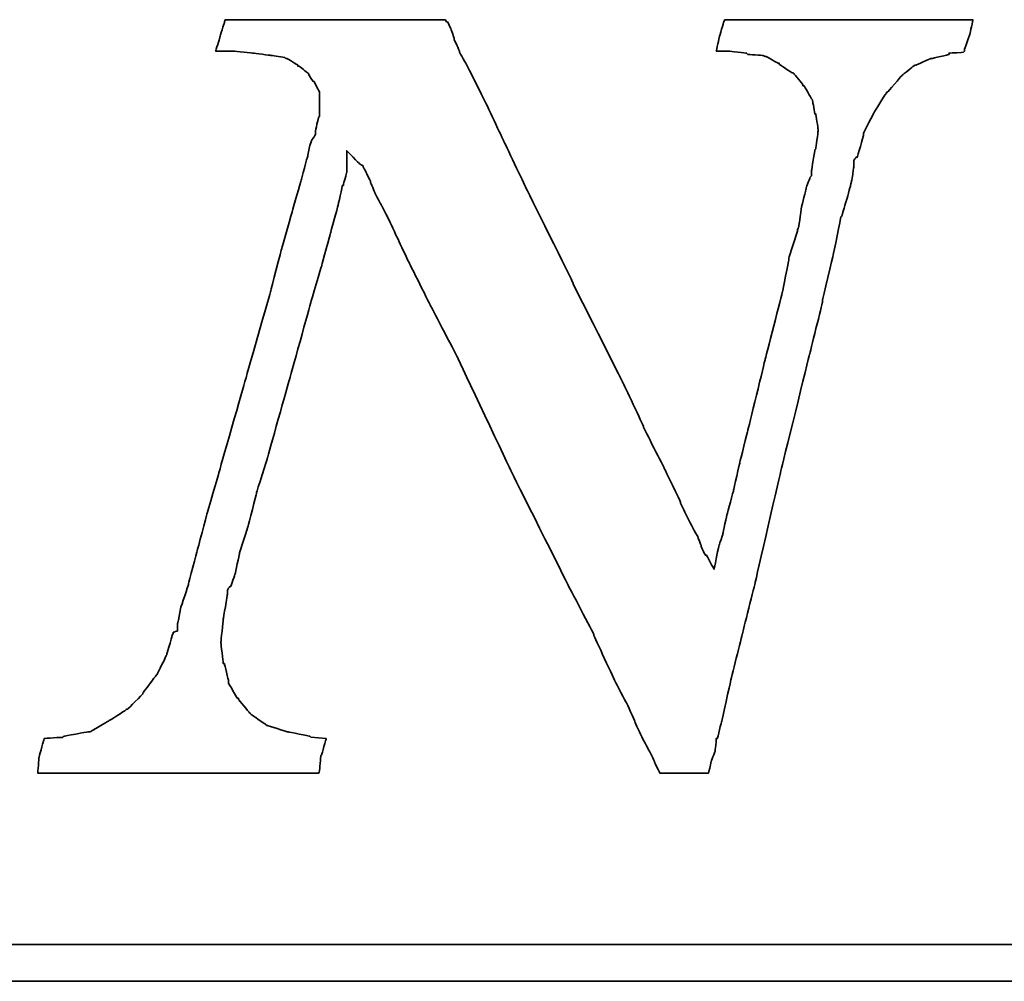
# Model space of a CAD drawing. Header units: inches. Extents: x 40 to 1568, y 65 to 954.
# Tile 47 of 50: x 211.36 to 214.45, y 119.49 to 122.5. Entities that reach past the tile are written whole.
import ezdxf

# ---------------------------------------------------------------- set-up
doc = ezdxf.new("R2010")
doc.units = ezdxf.units.IN
doc.header["$LTSCALE"] = 0.8
doc.layers.add('DIM', color=4, linetype='Continuous')
doc.layers.add('layer 1', color=7, linetype='Continuous')

# ---------------------------------------------------------------- blocks, each defined once
blk = doc.blocks.new('TBI MOTION logo(完整正式版)')
at = {"layer": 'layer 1', "color": 22, "lineweight": 35}
for points, knots in [([(58.92625, -7.91875), (58.92625, -7.91875), (58.58625, -7.89375), (58.58625, -7.89375), (58.58625, -7.89375), (58.58625, -7.89375), (58.56625, -7.87125), (58.56625, -7.87125), (58.56625, -7.87125), (58.56625, -7.87125), (58.08375, -7.77375), (58.08375, -7.77375), (58.08375, -7.77375), (58.08375, -7.77375), (58.06125, -7.77375), (58.06125, -7.77375), (58.06125, -7.77375), (58.06125, -7.77375), (57.62625, -7.63125), (57.62625, -7.63125), (57.62625, -7.63125), (57.62625, -7.63125), (57.60625, -7.63125), (57.60625, -7.63125), (57.60625, -7.63125), (57.60625, -7.63125), (57.58125, -7.60625), (57.58125, -7.60625), (57.58125, -7.60625), (57.58125, -7.60625), (57.26625, -7.38875), (57.26625, -7.38875), (57.26625, -7.38875), (57.26625, -7.38875), (57.24625, -7.36875), (57.24625, -7.36875), (57.24625, -7.36875), (57.24625, -7.36875), (57.22125, -7.34375), (57.22125, -7.34375), (57.22125, -7.34375), (57.22125, -7.34375), (56.98125, -7.05375), (56.98125, -7.05375), (56.98125, -7.05375), (56.98125, -7.05375), (56.98125, -7.02875), (56.98125, -7.02875), (56.98125, -7.02875), (56.98125, -7.02875), (56.95625, -7.02875), (56.95625, -7.02875), (56.95625, -7.02875), (56.95625, -7.02875), (56.76625, -6.69625), (56.76625, -6.69625), (56.76625, -6.69625), (56.76625, -6.69625), (56.76625, -6.67125), (56.76625, -6.67125), (56.76625, -6.67125), (56.76625, -6.67125), (56.76625, -6.64875), (56.76625, -6.64875), (56.76625, -6.64875), (56.76625, -6.64875), (56.67125, -6.26375), (56.67125, -6.26375), (56.67125, -6.26375), (56.67125, -6.26375), (56.64625, -6.26375), (56.64625, -6.26375), (56.64625, -6.26375), (56.64625, -6.26375), (56.64625, -6.23875), (56.64625, -6.23875), (56.64625, -6.23875), (56.64625, -6.23875), (56.59625, -5.80875), (56.59625, -5.80875), (56.59625, -5.80875), (56.59625, -5.80875), (56.59625, -5.78375), (56.59625, -5.78375), (56.59625, -5.78375), (56.59625, -5.78375), (56.64625, -5.30375), (56.64625, -5.30375), (56.64625, -5.30375), (56.64625, -5.30375), (56.64625, -5.27875), (56.64625, -5.27875), (56.64625, -5.27875), (56.64625, -5.27875), (56.74125, -4.72875), (56.74125, -4.72875), (56.74125, -4.72875), (56.74125, -4.72875), (56.74125, -4.67875), (56.74125, -4.67875), (56.74125, -4.67875), (56.74125, -4.67875), (56.74125, -4.63375), (56.74125, -4.63375), (56.74125, -4.63375), (56.74125, -4.63375), (56.79125, -4.55875), (56.79125, -4.55875), (56.79125, -4.55875), (56.79125, -4.55875), (56.81125, -4.55875), (56.81125, -4.55875), (56.81125, -4.55875), (56.81125, -4.55875), (56.91125, -4.27375), (56.91125, -4.27375), (56.91125, -4.27375), (56.91125, -4.27375), (57.00625, -3.83874), (57.00625, -3.83874), (57.00625, -3.83874), (57.00625, -3.83874), (57.00625, -3.81374), (57.00625, -3.81374), (57.00625, -3.81374), (57.00625, -3.81374), (57.19875, -3.21374), (57.19875, -3.21374), (57.19875, -3.21374), (57.19875, -3.21374), (57.38625, -2.49625), (57.38625, -2.49625), (57.38625, -2.49625), (57.38625, -2.49625), (57.38625, -2.47374), (57.38625, -2.47374), (57.38625, -2.47374), (57.38625, -2.47374), (57.62625, -1.70375), (57.62625, -1.70375), (57.62625, -1.70375), (57.62625, -1.70375), (58.10625, 0.00125), (58.10625, 0.00125), (58.10625, 0.00125), (58.10625, 0.00125), (58.58625, 1.72625), (58.58625, 1.72625), (58.58625, 1.72625), (58.58625, 1.72625), (58.82625, 2.54125), (58.82625, 2.54125), (58.82625, 2.54125), (58.82625, 2.54125), (58.82625, 2.56374), (58.82625, 2.56374), (58.82625, 2.56374), (58.82625, 2.56374), (59.02125, 3.26125), (59.02125, 3.26125), (59.02125, 3.26125), (59.02125, 3.26125), (59.18625, 3.86125), (59.18625, 3.86125), (59.18625, 3.86125), (59.18625, 3.86125), (59.28625, 4.31875), (59.28625, 4.31875), (59.28625, 4.31875), (59.28625, 4.31875), (59.30625, 4.31875), (59.30625, 4.31875), (59.30625, 4.31875), (59.30625, 4.31875), (59.30625, 4.34125), (59.30625, 4.34125), (59.30625, 4.34125), (59.30625, 4.34125), (59.38125, 4.60625), (59.38125, 4.60625), (59.38125, 4.60625), (59.38125, 4.60625), (59.38125, 4.65125), (59.38125, 4.65125), (59.38125, 4.65125), (59.38125, 4.65125), (59.38125, 5.08625), (59.38125, 5.08625), (59.38125, 5.08625), (59.38125, 5.08625), (59.66625, 4.79624), (59.66625, 4.79624), (59.66625, 4.79624), (59.66625, 4.79624), (59.74125, 4.75124), (59.74125, 4.75124), (59.74125, 4.75124), (59.74125, 4.75124), (59.74125, 4.72624), (59.74125, 4.72624), (59.74125, 4.72624), (59.74125, 4.72624), (59.76125, 4.70124), (59.76125, 4.70124), (59.76125, 4.70124), (59.76125, 4.70124), (59.81125, 4.60625), (59.81125, 4.60625), (59.81125, 4.60625), (59.81125, 4.60625), (59.90625, 4.41125), (59.90625, 4.41125), (59.90625, 4.41125), (59.90625, 4.41125), (59.90625, 4.39125), (59.90625, 4.39125), (59.90625, 4.39125), (59.90625, 4.39125), (60.00375, 4.15124), (60.00375, 4.15124), (60.00375, 4.15124), (60.00375, 4.15124), (60.14625, 3.88374), (60.14625, 3.88374), (60.14625, 3.88374), (60.14625, 3.88374), (60.34125, 3.50124), (60.34125, 3.50124), (60.34125, 3.50124), (60.34125, 3.50124), (60.53125, 3.09125), (60.53125, 3.09125), (60.53125, 3.09125), (60.53125, 3.09125), (60.74625, 2.63625), (60.74625, 2.63625), (60.74625, 2.63625), (60.74625, 2.63625), (61.25125, 1.63124), (61.25125, 1.63124), (61.25125, 1.63124), (61.25125, 1.63124), (61.85125, 0.47625), (61.85125, 0.47625), (61.85125, 0.47625), (61.85125, 0.47625), (63.02625, -2.01874), (63.02625, -2.01874), (63.02625, -2.01874), (63.02625, -2.01874), (64.27625, -4.51374), (64.27625, -4.51374), (64.27625, -4.51374), (64.27625, -4.51374), (64.85125, -5.61375), (64.85125, -5.61375), (64.85125, -5.61375), (64.85125, -5.61375), (64.85125, -5.64125), (64.85125, -5.64125), (64.85125, -5.64125), (64.85125, -5.64125), (65.32875, -6.67125), (65.32875, -6.67125), (65.32875, -6.67125), (65.32875, -6.67125), (65.57125, -7.12875), (65.57125, -7.12875), (65.57125, -7.12875), (65.57125, -7.12875), (65.76125, -7.53625), (65.76125, -7.53625), (65.76125, -7.53625), (65.76125, -7.53625), (65.76125, -7.55625), (65.76125, -7.55625), (65.76125, -7.55625), (65.76125, -7.55625), (65.90375, -7.87125), (65.90375, -7.87125), (65.90375, -7.87125), (65.90375, -7.87125), (66.07125, -8.18125), (66.07125, -8.18125), (66.07125, -8.18125), (66.07125, -8.18125), (66.19125, -8.42375), (66.19125, -8.42375), (66.19125, -8.42375), (66.19125, -8.42375), (66.19125, -8.44375), (66.19125, -8.44375), (66.19125, -8.44375), (66.19125, -8.44375), (66.29125, -8.63875), (66.29125, -8.63875), (66.29125, -8.63875), (66.29125, -8.63875), (66.31125, -8.68625), (66.31125, -8.68625), (66.31125, -8.68625), (66.31125, -8.68625), (66.38375, -8.68625), (66.38375, -8.68625), (66.38375, -8.68625), (66.38375, -8.68625), (66.84125, -8.68625), (66.84125, -8.68625), (66.84125, -8.68625), (66.84125, -8.68625), (67.29625, -8.68625), (67.29625, -8.68625), (67.29625, -8.68625), (67.29625, -8.68625), (67.36625, -8.68625), (67.36625, -8.68625), (67.36625, -8.68625), (67.36625, -8.68625), (67.39125, -8.68625), (67.39125, -8.68625), (67.39125, -8.68625), (67.39125, -8.68625), (67.44125, -8.46875), (67.44125, -8.46875), (67.44125, -8.46875), (67.44125, -8.46875), (67.44125, -8.44375), (67.44125, -8.44375), (67.44125, -8.44375), (67.44125, -8.44375), (67.53625, -8.20375), (67.53625, -8.20375), (67.53625, -8.20375), (67.53625, -8.20375), (67.56125, -7.94375), (67.56125, -7.94375), (67.56125, -7.94375), (67.56125, -7.94375), (67.56125, -7.91875), (67.56125, -7.91875), (67.56125, -7.91875), (67.56125, -7.91875), (67.58625, -7.91875), (67.58625, -7.91875), (67.58625, -7.91875), (67.58625, -7.91875), (67.68125, -7.53625), (67.68125, -7.53625), (67.68125, -7.53625), (67.68125, -7.53625), (67.87375, -6.67125), (67.87375, -6.67125), (67.87375, -6.67125), (67.87375, -6.67125), (68.13625, -5.61375), (68.13625, -5.61375), (68.13625, -5.61375), (68.13625, -5.61375), (68.42375, -4.46374), (68.42375, -4.46374), (68.42375, -4.46374), (68.42375, -4.46374), (68.99875, -1.96874), (68.99875, -1.96874), (68.99875, -1.96874), (68.99875, -1.96874), (69.62625, 0.57625), (69.62625, 0.57625), (69.62625, 0.57625), (69.62625, 0.57625), (69.91125, 1.72625), (69.91125, 1.72625), (69.91125, 1.72625), (69.91125, 1.72625), (69.91125, 1.77625), (69.91125, 1.77625), (69.91125, 1.77625), (69.91125, 1.77625), (70.15125, 2.78124), (70.15125, 2.78124), (70.15125, 2.78124), (70.15125, 2.78124), (70.32125, 3.62125), (70.32125, 3.62125), (70.32125, 3.62125), (70.32125, 3.62125), (70.34125, 3.64625), (70.34125, 3.64625), (70.34125, 3.64625), (70.34125, 3.64625), (70.44125, 3.98125), (70.44125, 3.98125), (70.44125, 3.98125), (70.44125, 3.98125), (70.53625, 4.31875), (70.53625, 4.31875), (70.53625, 4.31875), (70.53625, 4.31875), (70.58125, 4.55875), (70.58125, 4.55875), (70.58125, 4.55875), (70.58125, 4.55875), (70.60625, 4.72624), (70.60625, 4.72624), (70.60625, 4.72624), (70.60625, 4.72624), (70.60625, 4.79624), (70.60625, 4.79624), (70.60625, 4.79624), (70.60625, 4.79624), (70.60625, 4.87125), (70.60625, 4.87125), (70.60625, 4.87125), (70.60625, 4.87125), (70.65625, 4.94125), (70.65625, 4.94125), (70.65625, 4.94125), (70.65625, 4.94125), (70.68125, 4.94125), (70.68125, 4.94125), (70.68125, 4.94125), (70.68125, 4.94125), (70.82125, 5.42125), (70.82125, 5.42125), (70.82125, 5.42125), (70.82125, 5.42125), (70.82125, 5.44625), (70.82125, 5.44625), (70.82125, 5.44625), (70.82125, 5.44625), (70.82125, 5.47125), (70.82125, 5.47125), (70.82125, 5.47125), (70.82125, 5.47125), (71.06125, 5.94625), (71.06125, 5.94625), (71.06125, 5.94625), (71.06125, 5.94625), (71.30125, 6.33124), (71.30125, 6.33124), (71.30125, 6.33124), (71.30125, 6.33124), (71.32625, 6.35625), (71.32625, 6.35625), (71.32625, 6.35625), (71.32625, 6.35625), (71.32625, 6.38124), (71.32625, 6.38124), (71.32625, 6.38124), (71.32625, 6.38124), (71.35125, 6.38124), (71.35125, 6.38124), (71.35125, 6.38124), (71.35125, 6.38124), (71.66125, 6.74125), (71.66125, 6.74125), (71.66125, 6.74125), (71.66125, 6.74125), (71.68625, 6.76625), (71.68625, 6.76625), (71.68625, 6.76625), (71.68625, 6.76625), (71.92625, 6.95624), (71.92625, 6.95624), (71.92625, 6.95624), (71.92625, 6.95624), (71.95125, 6.98125), (71.95125, 6.98125), (71.95125, 6.98125), (71.95125, 6.98125), (71.97625, 6.98125), (71.97625, 6.98125), (71.97625, 6.98125), (71.97625, 6.98125), (72.31125, 7.12624), (72.31125, 7.12624), (72.31125, 7.12624), (72.31125, 7.12624), (72.33375, 7.12624), (72.33375, 7.12624), (72.33375, 7.12624), (72.33375, 7.12624), (72.71625, 7.21875), (72.71625, 7.21875), (72.71625, 7.21875), (72.71625, 7.21875), (72.71625, 7.24624), (72.71625, 7.24624), (72.71625, 7.24624), (72.71625, 7.24624), (72.74125, 7.24624), (72.74125, 7.24624), (72.74125, 7.24624), (72.74125, 7.24624), (73.03124, 7.26624), (73.03124, 7.26624), (73.03124, 7.26624), (73.03124, 7.26624), (73.05375, 7.29125), (73.05375, 7.29125), (73.05375, 7.29125), (73.05375, 7.29125), (73.05375, 7.31625), (73.05375, 7.31625), (73.05375, 7.31625), (73.05375, 7.31625), (73.17625, 7.67625), (73.17625, 7.67625), (73.17625, 7.67625), (73.17625, 7.67625), (73.24625, 7.98625), (73.24625, 7.98625), (73.24625, 7.98625), (73.24625, 7.98625), (73.19625, 7.98625), (73.19625, 7.98625), (73.19625, 7.98625), (73.19625, 7.98625), (72.93625, 7.98625), (72.93625, 7.98625), (72.93625, 7.98625), (72.93625, 7.98625), (72.55125, 7.98625), (72.55125, 7.98625), (72.55125, 7.98625), (72.55125, 7.98625), (72.09625, 7.98625), (72.09625, 7.98625), (72.09625, 7.98625), (72.09625, 7.98625), (71.64125, 7.98625), (71.64125, 7.98625), (71.64125, 7.98625), (71.64125, 7.98625), (70.53625, 7.98625), (70.53625, 7.98625), (70.53625, 7.98625), (70.53625, 7.98625), (69.47875, 7.98625), (69.47875, 7.98625), (69.47875, 7.98625), (69.47875, 7.98625), (68.95125, 7.98625), (68.95125, 7.98625), (68.95125, 7.98625), (68.95125, 7.98625), (68.52125, 7.98625), (68.52125, 7.98625), (68.52125, 7.98625), (68.52125, 7.98625), (68.13625, 7.98625), (68.13625, 7.98625), (68.13625, 7.98625), (68.13625, 7.98625), (67.87375, 7.98625), (67.87375, 7.98625), (67.87375, 7.98625), (67.87375, 7.98625), (67.75125, 7.98625), (67.75125, 7.98625), (67.75125, 7.98625), (67.75125, 7.98625), (67.72625, 7.94125), (67.72625, 7.94125), (67.72625, 7.94125), (67.72625, 7.94125), (67.63125, 7.60625), (67.63125, 7.60625), (67.63125, 7.60625), (67.63125, 7.60625), (67.56125, 7.29125), (67.56125, 7.29125), (67.56125, 7.29125), (67.56125, 7.29125), (67.72625, 7.29125), (67.72625, 7.29125), (67.72625, 7.29125), (67.72625, 7.29125), (67.82625, 7.29125), (67.82625, 7.29125), (67.82625, 7.29125), (67.82625, 7.29125), (67.84625, 7.29125), (67.84625, 7.29125), (67.84625, 7.29125), (67.84625, 7.29125), (68.23125, 7.24624), (68.23125, 7.24624), (68.23125, 7.24624), (68.23125, 7.24624), (68.25875, 7.21875), (68.25875, 7.21875), (68.25875, 7.21875), (68.25875, 7.21875), (68.59125, 7.19624), (68.59125, 7.19624), (68.59125, 7.19624), (68.59125, 7.19624), (68.64125, 7.17125), (68.64125, 7.17125), (68.64125, 7.17125), (68.64125, 7.17125), (68.66625, 7.17125), (68.66625, 7.17125), (68.66625, 7.17125), (68.66625, 7.17125), (68.92625, 7.02624), (68.92625, 7.02624), (68.92625, 7.02624), (68.92625, 7.02624), (68.95125, 7.02624), (68.95125, 7.02624), (68.95125, 7.02624), (68.95125, 7.02624), (68.95125, 7.00624), (68.95125, 7.00624), (68.95125, 7.00624), (68.95125, 7.00624), (69.23875, 6.81125), (69.23875, 6.81125), (69.23875, 6.81125), (69.23875, 6.81125), (69.26625, 6.81125), (69.26625, 6.81125), (69.26625, 6.81125), (69.26625, 6.81125), (69.28625, 6.78625), (69.28625, 6.78625), (69.28625, 6.78625), (69.28625, 6.78625), (69.47875, 6.54875), (69.47875, 6.54875), (69.47875, 6.54875), (69.47875, 6.54875), (69.47875, 6.52375), (69.47875, 6.52375), (69.47875, 6.52375), (69.47875, 6.52375), (69.50625, 6.52375), (69.50625, 6.52375), (69.50625, 6.52375), (69.50625, 6.52375), (69.67125, 6.23625), (69.67125, 6.23625), (69.67125, 6.23625), (69.67125, 6.23625), (69.69375, 6.21125), (69.69375, 6.21125), (69.69375, 6.21125), (69.69375, 6.21125), (69.69375, 6.18625), (69.69375, 6.18625), (69.69375, 6.18625), (69.69375, 6.18625), (69.74625, 5.89875), (69.74625, 5.89875), (69.74625, 5.89875), (69.74625, 5.89875), (69.76625, 5.89875), (69.76625, 5.89875), (69.76625, 5.89875), (69.76625, 5.89875), (69.81375, 5.56625), (69.81375, 5.56625), (69.81375, 5.56625), (69.81375, 5.56625), (69.81375, 5.54125), (69.81375, 5.54125), (69.81375, 5.54125), (69.81375, 5.54125), (69.81375, 5.51625), (69.81375, 5.51625), (69.81375, 5.51625), (69.81375, 5.51625), (69.76625, 5.13125), (69.76625, 5.13125), (69.76625, 5.13125), (69.76625, 5.13125), (69.74625, 5.10874), (69.74625, 5.10874), (69.74625, 5.10874), (69.74625, 5.10874), (69.67125, 4.65125), (69.67125, 4.65125), (69.67125, 4.65125), (69.67125, 4.65125), (69.67125, 4.55875), (69.67125, 4.55875), (69.67125, 4.55875), (69.67125, 4.55875), (69.67125, 4.53125), (69.67125, 4.53125), (69.67125, 4.53125), (69.67125, 4.53125), (69.64625, 4.50874), (69.64625, 4.50874), (69.64625, 4.50874), (69.64625, 4.50874), (69.55125, 4.27125), (69.55125, 4.27125), (69.55125, 4.27125), (69.55125, 4.27125), (69.55125, 4.24625), (69.55125, 4.24625), (69.55125, 4.24625), (69.55125, 4.24625), (69.45375, 3.86125), (69.45375, 3.86125), (69.45375, 3.86125), (69.45375, 3.86125), (69.38625, 3.40624), (69.38625, 3.40624), (69.38625, 3.40624), (69.38625, 3.40624), (69.35875, 3.33125), (69.35875, 3.33125), (69.35875, 3.33125), (69.35875, 3.33125), (69.35875, 3.30875), (69.35875, 3.30875), (69.35875, 3.30875), (69.35875, 3.30875), (69.16625, 2.71125), (69.16625, 2.71125), (69.16625, 2.71125), (69.16625, 2.71125), (69.16625, 2.66375), (69.16625, 2.66375), (69.16625, 2.66375), (69.16625, 2.66375), (69.02625, 1.96374), (69.02625, 1.96374), (69.02625, 1.96374), (69.02625, 1.96374), (68.64125, 0.45624), (68.64125, 0.45624), (68.64125, 0.45624), (68.64125, 0.45624), (68.25875, -1.10625), (68.25875, -1.10625), (68.25875, -1.10625), (68.25875, -1.10625), (68.08625, -1.80125), (68.08625, -1.80125), (68.08625, -1.80125), (68.08625, -1.80125), (67.94625, -2.42625), (67.94625, -2.42625), (67.94625, -2.42625), (67.94625, -2.42625), (67.80125, -2.95375), (67.80125, -2.95375), (67.80125, -2.95375), (67.80125, -2.95375), (67.70625, -3.38375), (67.70625, -3.38375), (67.70625, -3.38375), (67.70625, -3.38375), (67.70625, -3.40875), (67.70625, -3.40875), (67.70625, -3.40875), (67.70625, -3.40875), (67.63125, -3.62375), (67.63125, -3.62375), (67.63125, -3.62375), (67.63125, -3.62375), (67.60625, -3.72125), (67.60625, -3.72125), (67.60625, -3.72125), (67.60625, -3.72125), (67.51125, -4.17375), (67.51125, -4.17375), (67.51125, -4.17375), (67.51125, -4.17375), (67.34625, -3.86374), (67.34625, -3.86374), (67.34625, -3.86374), (67.34625, -3.86374), (67.32125, -3.86374), (67.32125, -3.86374), (67.32125, -3.86374), (67.32125, -3.86374), (67.27125, -3.76874), (67.27125, -3.76874), (67.27125, -3.76874), (67.27125, -3.76874), (67.22625, -3.67374), (67.22625, -3.67374), (67.22625, -3.67374), (67.22625, -3.67374), (67.22625, -3.64875), (67.22625, -3.64875), (67.22625, -3.64875), (67.22625, -3.64875), (67.15125, -3.45375), (67.15125, -3.45375), (67.15125, -3.45375), (67.15125, -3.45375), (67.05625, -3.28875), (67.05625, -3.28875), (67.05625, -3.28875), (67.05625, -3.28875), (66.91125, -3.00125), (66.91125, -3.00125), (66.91125, -3.00125), (66.91125, -3.00125), (66.77125, -2.71375), (66.77125, -2.71375), (66.77125, -2.71375), (66.77125, -2.71375), (66.77125, -2.68875), (66.77125, -2.68875), (66.77125, -2.68875), (66.77125, -2.68875), (66.41125, -1.94374), (66.41125, -1.94374), (66.41125, -1.94374), (66.41125, -1.94374), (65.95125, -1.03375), (65.95125, -1.03375), (65.95125, -1.03375), (65.95125, -1.03375), (65.95125, -1.00875), (65.95125, -1.00875), (65.95125, -1.00875), (65.95125, -1.00875), (65.49625, -0.04874), (65.49625, -0.04874), (65.49625, -0.04874), (65.49625, -0.04874), (64.39375, 2.13624), (64.39375, 2.13624), (64.39375, 2.13624), (64.39375, 2.13624), (64.39375, 2.15624), (64.39375, 2.15624), (64.39375, 2.15624), (64.39375, 2.15624), (63.33625, 4.29125), (63.33625, 4.29125), (63.33625, 4.29125), (63.33625, 4.29125), (62.85625, 5.30125), (62.85625, 5.30125), (62.85625, 5.30125), (62.85625, 5.30125), (62.42625, 6.21125), (62.42625, 6.21125), (62.42625, 6.21125), (62.42625, 6.21125), (62.04125, 6.98125), (62.04125, 6.98125), (62.04125, 6.98125), (62.04125, 6.98125), (61.87375, 7.26624), (61.87375, 7.26624), (61.87375, 7.26624), (61.87375, 7.26624), (61.87375, 7.29125), (61.87375, 7.29125), (61.87375, 7.29125), (61.87375, 7.29125), (61.75625, 7.55625), (61.75625, 7.55625), (61.75625, 7.55625), (61.75625, 7.55625), (61.75625, 7.58124), (61.75625, 7.58124), (61.75625, 7.58124), (61.75625, 7.58124), (61.68375, 7.79375), (61.68375, 7.79375), (61.68375, 7.79375), (61.68375, 7.79375), (61.61125, 7.94125), (61.61125, 7.94125), (61.61125, 7.94125), (61.61125, 7.94125), (61.58625, 7.94125), (61.58625, 7.94125), (61.58625, 7.94125), (61.58625, 7.94125), (61.56375, 7.98625), (61.56375, 7.98625), (61.56375, 7.98625), (61.56375, 7.98625), (61.41875, 7.98625), (61.41875, 7.98625), (61.41875, 7.98625), (61.41875, 7.98625), (61.18125, 7.98625), (61.18125, 7.98625), (61.18125, 7.98625), (61.18125, 7.98625), (60.84125, 7.98625), (60.84125, 7.98625), (60.84125, 7.98625), (60.84125, 7.98625), (60.02625, 7.98625), (60.02625, 7.98625), (60.02625, 7.98625), (60.02625, 7.98625), (59.11625, 7.98625), (59.11625, 7.98625), (59.11625, 7.98625), (59.11625, 7.98625), (58.15625, 7.98625), (58.15625, 7.98625), (58.15625, 7.98625), (58.15625, 7.98625), (57.34125, 7.98625), (57.34125, 7.98625), (57.34125, 7.98625), (57.34125, 7.98625), (57.00625, 7.98625), (57.00625, 7.98625), (57.00625, 7.98625), (57.00625, 7.98625), (56.76625, 7.98625), (56.76625, 7.98625), (56.76625, 7.98625), (56.76625, 7.98625), (56.69125, 7.98625), (56.69125, 7.98625), (56.69125, 7.98625), (56.69125, 7.98625), (56.67125, 7.94125), (56.67125, 7.94125), (56.67125, 7.94125), (56.67125, 7.94125), (56.67125, 7.91625), (56.67125, 7.91625), (56.67125, 7.91625), (56.67125, 7.91625), (56.57125, 7.60625), (56.57125, 7.60625), (56.57125, 7.60625), (56.57125, 7.60625), (56.57125, 7.58124), (56.57125, 7.58124), (56.57125, 7.58124), (56.57125, 7.58124), (56.47625, 7.29125), (56.47625, 7.29125), (56.47625, 7.29125), (56.47625, 7.29125), (56.57125, 7.29125), (56.57125, 7.29125), (56.57125, 7.29125), (56.57125, 7.29125), (56.76625, 7.29125), (56.76625, 7.29125), (56.76625, 7.29125), (56.76625, 7.29125), (56.86125, 7.29125), (56.86125, 7.29125), (56.86125, 7.29125), (56.86125, 7.29125), (56.88625, 7.29125), (56.88625, 7.29125), (56.88625, 7.29125), (56.88625, 7.29125), (57.31625, 7.24624), (57.31625, 7.24624), (57.31625, 7.24624), (57.31625, 7.24624), (57.70125, 7.19624), (57.70125, 7.19624), (57.70125, 7.19624), (57.70125, 7.19624), (57.72625, 7.19624), (57.72625, 7.19624), (57.72625, 7.19624), (57.72625, 7.19624), (58.01125, 7.14624), (58.01125, 7.14624), (58.01125, 7.14624), (58.01125, 7.14624), (58.03625, 7.12624), (58.03625, 7.12624), (58.03625, 7.12624), (58.03625, 7.12624), (58.06125, 7.12624), (58.06125, 7.12624), (58.06125, 7.12624), (58.06125, 7.12624), (58.30125, 6.98125), (58.30125, 6.98125), (58.30125, 6.98125), (58.30125, 6.98125), (58.30125, 6.95624), (58.30125, 6.95624), (58.30125, 6.95624), (58.30125, 6.95624), (58.32375, 6.95624), (58.32375, 6.95624), (58.32375, 6.95624), (58.32375, 6.95624), (58.51625, 6.81125), (58.51625, 6.81125), (58.51625, 6.81125), (58.51625, 6.81125), (58.54125, 6.78625), (58.54125, 6.78625), (58.54125, 6.78625), (58.54125, 6.78625), (58.54125, 6.76625), (58.54125, 6.76625), (58.54125, 6.76625), (58.54125, 6.76625), (58.63625, 6.62124), (58.63625, 6.62124), (58.63625, 6.62124), (58.63625, 6.62124), (58.65875, 6.62124), (58.65875, 6.62124), (58.65875, 6.62124), (58.65875, 6.62124), (58.75625, 6.42625), (58.75625, 6.42625), (58.75625, 6.42625), (58.75625, 6.42625), (58.77875, 6.38124), (58.77875, 6.38124), (58.77875, 6.38124), (58.77875, 6.38124), (58.77875, 6.33124), (58.77875, 6.33124), (58.77875, 6.33124), (58.77875, 6.33124), (58.77875, 6.09125), (58.77875, 6.09125), (58.77875, 6.09125), (58.77875, 6.09125), (58.77875, 5.85125), (58.77875, 5.85125), (58.77875, 5.85125), (58.77875, 5.85125), (58.75625, 5.82625), (58.75625, 5.82625), (58.75625, 5.82625), (58.75625, 5.82625), (58.68625, 5.51625), (58.68625, 5.51625), (58.68625, 5.51625), (58.68625, 5.51625), (58.68625, 5.47125), (58.68625, 5.47125), (58.68625, 5.47125), (58.68625, 5.47125), (58.68625, 5.44625), (58.68625, 5.44625), (58.68625, 5.44625), (58.68625, 5.44625), (58.65875, 5.39625), (58.65875, 5.39625), (58.65875, 5.39625), (58.65875, 5.39625), (58.61125, 5.32624), (58.61125, 5.32624), (58.61125, 5.32624), (58.61125, 5.32624), (58.56625, 5.20375), (58.56625, 5.20375), (58.56625, 5.20375), (58.56625, 5.20375), (58.51625, 4.99125), (58.51625, 4.99125), (58.51625, 4.99125), (58.51625, 4.99125), (58.51625, 4.96625), (58.51625, 4.96625), (58.51625, 4.96625), (58.51625, 4.96625), (58.37125, 4.43625), (58.37125, 4.43625), (58.37125, 4.43625), (58.37125, 4.43625), (58.18125, 3.76625), (58.18125, 3.76625), (58.18125, 3.76625), (58.18125, 3.76625), (57.94125, 2.92624), (57.94125, 2.92624), (57.94125, 2.92624), (57.94125, 2.92624), (57.70125, 1.98874), (57.70125, 1.98874), (57.70125, 1.98874), (57.70125, 1.98874), (57.12625, -0.02374), (57.12625, -0.02374), (57.12625, -0.02374), (57.12625, -0.02374), (56.55125, -2.03875), (56.55125, -2.03875), (56.55125, -2.03875), (56.55125, -2.03875), (56.28625, -2.95375), (56.28625, -2.95375), (56.28625, -2.95375), (56.28625, -2.95375), (56.07125, -3.76874), (56.07125, -3.76874), (56.07125, -3.76874), (56.07125, -3.76874), (55.87625, -4.48874), (55.87625, -4.48874), (55.87625, -4.48874), (55.87625, -4.48874), (55.87625, -4.51374), (55.87625, -4.51374), (55.87625, -4.51374), (55.87625, -4.51374), (55.71125, -5.01625), (55.71125, -5.01625), (55.71125, -5.01625), (55.71125, -5.01625), (55.66125, -5.25375), (55.66125, -5.25375), (55.66125, -5.25375), (55.66125, -5.25375), (55.66125, -5.27875), (55.66125, -5.27875), (55.66125, -5.27875), (55.66125, -5.27875), (55.63625, -5.37375), (55.63625, -5.37375), (55.63625, -5.37375), (55.63625, -5.37375), (55.63625, -5.42375), (55.63625, -5.42375), (55.63625, -5.42375), (55.63625, -5.42375), (55.63625, -5.54125), (55.63625, -5.54125), (55.63625, -5.54125), (55.63625, -5.54125), (55.54125, -5.56875), (55.54125, -5.56875), (55.54125, -5.56875), (55.54125, -5.56875), (55.39625, -6.04875), (55.39625, -6.04875), (55.39625, -6.04875), (55.39625, -6.04875), (55.39625, -6.06875), (55.39625, -6.06875), (55.39625, -6.06875), (55.39625, -6.06875), (55.18125, -6.50375), (55.18125, -6.50375), (55.18125, -6.50375), (55.18125, -6.50375), (55.15625, -6.52875), (55.15625, -6.52875), (55.15625, -6.52875), (55.15625, -6.52875), (54.86875, -6.91125), (54.86875, -6.91125), (54.86875, -6.91125), (54.86875, -6.91125), (54.86875, -6.93375), (54.86875, -6.93375), (54.86875, -6.93375), (54.86875, -6.93375), (54.53125, -7.26875), (54.53125, -7.26875), (54.53125, -7.26875), (54.53125, -7.26875), (54.51125, -7.26875), (54.51125, -7.26875), (54.51125, -7.26875), (54.51125, -7.26875), (54.48625, -7.29625), (54.48625, -7.29625), (54.48625, -7.29625), (54.48625, -7.29625), (54.10375, -7.53625), (54.10375, -7.53625), (54.10375, -7.53625), (54.10375, -7.53625), (53.69625, -7.77375), (53.69625, -7.77375), (53.69625, -7.77375), (53.69625, -7.77375), (53.67125, -7.77375), (53.67125, -7.77375), (53.67125, -7.77375), (53.67125, -7.77375), (53.64625, -7.77375), (53.64625, -7.77375), (53.64625, -7.77375), (53.64625, -7.77375), (53.11625, -7.87125), (53.11625, -7.87125), (53.11625, -7.87125), (53.11625, -7.87125), (53.09625, -7.89375), (53.09625, -7.89375), (53.09625, -7.89375), (53.09625, -7.89375), (52.68625, -7.91875), (52.68625, -7.91875), (52.68625, -7.91875), (52.68625, -7.91875), (52.66125, -7.99125), (52.66125, -7.99125), (52.66125, -7.99125), (52.66125, -7.99125), (52.56625, -8.34875), (52.56625, -8.34875), (52.56625, -8.34875), (52.56625, -8.34875), (52.54125, -8.68625), (52.54125, -8.68625), (52.54125, -8.68625), (52.54125, -8.68625), (52.58875, -8.68625), (52.58875, -8.68625), (52.58875, -8.68625), (52.58875, -8.68625), (52.87625, -8.68625), (52.87625, -8.68625), (52.87625, -8.68625), (52.87625, -8.68625), (53.33625, -8.68625), (53.33625, -8.68625), (53.33625, -8.68625), (53.33625, -8.68625), (53.79125, -8.68625), (53.79125, -8.68625), (53.79125, -8.68625), (53.79125, -8.68625), (54.36625, -8.68625), (54.36625, -8.68625), (54.36625, -8.68625), (54.36625, -8.68625), (55.59125, -8.68625), (55.59125, -8.68625), (55.59125, -8.68625), (55.59125, -8.68625), (56.76625, -8.68625), (56.76625, -8.68625), (56.76625, -8.68625), (56.76625, -8.68625), (57.34125, -8.68625), (57.34125, -8.68625), (57.34125, -8.68625), (57.34125, -8.68625), (57.82125, -8.68625), (57.82125, -8.68625), (57.82125, -8.68625), (57.82125, -8.68625), (58.25125, -8.68625), (58.25125, -8.68625), (58.25125, -8.68625), (58.25125, -8.68625), (58.58625, -8.68625), (58.58625, -8.68625), (58.58625, -8.68625), (58.58625, -8.68625), (58.75625, -8.68625), (58.75625, -8.68625), (58.75625, -8.68625), (58.75625, -8.68625), (58.77875, -8.63875), (58.77875, -8.63875), (58.77875, -8.63875), (58.77875, -8.63875), (58.80625, -8.30375), (58.80625, -8.30375), (58.80625, -8.30375), (58.80625, -8.30375), (58.82625, -8.27875), (58.82625, -8.27875), (58.82625, -8.27875), (58.82625, -8.27875), (58.92625, -7.91875), (58.92625, -7.91875)], [0, 0, 0, 0, 0.003125, 0.003125, 0.003125, 0.00312501, 0.00625, 0.00625, 0.00625, 0.00625001, 0.009375, 0.009375, 0.009375, 0.00937501, 0.0125, 0.0125, 0.0125, 0.01250001, 0.015625, 0.015625, 0.015625, 0.01562501, 0.01875, 0.01875, 0.01875, 0.01875001, 0.021875, 0.021875, 0.021875, 0.02187501, 0.025, 0.025, 0.025, 0.02500001, 0.028125, 0.028125, 0.028125, 0.02812501, 0.03125, 0.03125, 0.03125, 0.03125001, 0.034375, 0.034375, 0.034375, 0.03437501, 0.0375, 0.0375, 0.0375, 0.03750001, 0.040625, 0.040625, 0.040625, 0.04062501, 0.04375, 0.04375, 0.04375, 0.04375001, 0.046875, 0.046875, 0.046875, 0.04687501, 0.05, 0.05, 0.05, 0.05000001, 0.053125, 0.053125, 0.053125, 0.05312501, 0.05625, 0.05625, 0.05625, 0.05625001, 0.059375, 0.059375, 0.059375, 0.05937501, 0.0625, 0.0625, 0.0625, 0.06250001, 0.065625, 0.065625, 0.065625, 0.06562501, 0.06875, 0.06875, 0.06875, 0.06875001, 0.071875, 0.071875, 0.071875, 0.07187501, 0.075, 0.075, 0.075, 0.07500001, 0.078125, 0.078125, 0.078125, 0.07812501, 0.08125, 0.08125, 0.08125, 0.08125001, 0.084375, 0.084375, 0.084375, 0.08437501, 0.0875, 0.0875, 0.0875, 0.08750001, 0.090625, 0.090625, 0.090625, 0.09062501, 0.09375, 0.09375, 0.09375, 0.09375001, 0.096875, 0.096875, 0.096875, 0.09687501, 0.1, 0.1, 0.1, 0.10000001, 0.103125, 0.103125, 0.103125, 0.10312501, 0.10625, 0.10625, 0.10625, 0.10625001, 0.109375, 0.109375, 0.109375, 0.10937501, 0.1125, 0.1125, 0.1125, 0.11250001, 0.115625, 0.115625, 0.115625, 0.11562501, 0.11875, 0.11875, 0.11875, 0.11875001, 0.121875, 0.121875, 0.121875, 0.12187501, 0.125, 0.125, 0.125, 0.12500001, 0.128125, 0.128125, 0.128125, 0.12812501, 0.13125, 0.13125, 0.13125, 0.13125001, 0.134375, 0.134375, 0.134375, 0.13437501, 0.1375, 0.1375, 0.1375, 0.13750001, 0.140625, 0.140625, 0.140625, 0.14062501, 0.14375, 0.14375, 0.14375, 0.14375001, 0.146875, 0.146875, 0.146875, 0.14687501, 0.15, 0.15, 0.15, 0.15000001, 0.153125, 0.153125, 0.153125, 0.15312501, 0.15625, 0.15625, 0.15625, 0.15625001, 0.159375, 0.159375, 0.159375, 0.15937501, 0.1625, 0.1625, 0.1625, 0.16250001, 0.165625, 0.165625, 0.165625, 0.16562501, 0.16875, 0.16875, 0.16875, 0.16875001, 0.171875, 0.171875, 0.171875, 0.17187501, 0.175, 0.175, 0.175, 0.17500001, 0.178125, 0.178125, 0.178125, 0.17812501, 0.18125, 0.18125, 0.18125, 0.18125001, 0.184375, 0.184375, 0.184375, 0.18437501, 0.1875, 0.1875, 0.1875, 0.18750001, 0.190625, 0.190625, 0.190625, 0.19062501, 0.19375, 0.19375, 0.19375, 0.19375001, 0.196875, 0.196875, 0.196875, 0.19687501, 0.2, 0.2, 0.2, 0.20000001, 0.203125, 0.203125, 0.203125, 0.20312501, 0.20625, 0.20625, 0.20625, 0.20625001, 0.209375, 0.209375, 0.209375, 0.20937501, 0.2125, 0.2125, 0.2125, 0.21250001, 0.215625, 0.215625, 0.215625, 0.21562501, 0.21875, 0.21875, 0.21875, 0.21875001, 0.221875, 0.221875, 0.221875, 0.22187501, 0.225, 0.225, 0.225, 0.22500001, 0.228125, 0.228125, 0.228125, 0.22812501, 0.23125, 0.23125, 0.23125, 0.23125001, 0.234375, 0.234375, 0.234375, 0.23437501, 0.2375, 0.2375, 0.2375, 0.23750001, 0.240625, 0.240625, 0.240625, 0.24062501, 0.24375, 0.24375, 0.24375, 0.24375001, 0.246875, 0.246875, 0.246875, 0.24687501, 0.25, 0.25, 0.25, 0.25000001, 0.253125, 0.253125, 0.253125, 0.25312501, 0.25625, 0.25625, 0.25625, 0.25625001, 0.259375, 0.259375, 0.259375, 0.25937501, 0.2625, 0.2625, 0.2625, 0.26250001, 0.265625, 0.265625, 0.265625, 0.26562501, 0.26875, 0.26875, 0.26875, 0.26875001, 0.271875, 0.271875, 0.271875, 0.27187501, 0.275, 0.275, 0.275, 0.27500001, 0.278125, 0.278125, 0.278125, 0.27812501, 0.28125, 0.28125, 0.28125, 0.28125001, 0.284375, 0.284375, 0.284375, 0.28437501, 0.2875, 0.2875, 0.2875, 0.28750001, 0.290625, 0.290625, 0.290625, 0.29062501, 0.29375, 0.29375, 0.29375, 0.29375001, 0.296875, 0.296875, 0.296875, 0.29687501, 0.3, 0.3, 0.3, 0.30000001, 0.303125, 0.303125, 0.303125, 0.30312501, 0.30625, 0.30625, 0.30625, 0.30625001, 0.309375, 0.309375, 0.309375, 0.30937501, 0.3125, 0.3125, 0.3125, 0.31250001, 0.315625, 0.315625, 0.315625, 0.31562501, 0.31875, 0.31875, 0.31875, 0.31875001, 0.321875, 0.321875, 0.321875, 0.32187501, 0.325, 0.325, 0.325, 0.32500001, 0.328125, 0.328125, 0.328125, 0.32812501, 0.33125, 0.33125, 0.33125, 0.33125001, 0.334375, 0.334375, 0.334375, 0.33437501, 0.3375, 0.3375, 0.3375, 0.33750001, 0.340625, 0.340625, 0.340625, 0.34062501, 0.34375, 0.34375, 0.34375, 0.34375001, 0.346875, 0.346875, 0.346875, 0.34687501, 0.35, 0.35, 0.35, 0.35000001, 0.353125, 0.353125, 0.353125, 0.35312501, 0.35625, 0.35625, 0.35625, 0.35625001, 0.359375, 0.359375, 0.359375, 0.35937501, 0.3625, 0.3625, 0.3625, 0.36250001, 0.365625, 0.365625, 0.365625, 0.36562501, 0.36875, 0.36875, 0.36875, 0.36875001, 0.371875, 0.371875, 0.371875, 0.37187501, 0.375, 0.375, 0.375, 0.37500001, 0.378125, 0.378125, 0.378125, 0.37812501, 0.38125, 0.38125, 0.38125, 0.38125001, 0.384375, 0.384375, 0.384375, 0.38437501, 0.3875, 0.3875, 0.3875, 0.38750001, 0.390625, 0.390625, 0.390625, 0.39062501, 0.39375, 0.39375, 0.39375, 0.39375001, 0.396875, 0.396875, 0.396875, 0.39687501, 0.4, 0.4, 0.4, 0.40000001, 0.403125, 0.403125, 0.403125, 0.40312501, 0.40625, 0.40625, 0.40625, 0.40625001, 0.409375, 0.409375, 0.409375, 0.40937501, 0.4125, 0.4125, 0.4125, 0.41250001, 0.415625, 0.415625, 0.415625, 0.41562501, 0.41875, 0.41875, 0.41875, 0.41875001, 0.421875, 0.421875, 0.421875, 0.42187501, 0.425, 0.425, 0.425, 0.42500001, 0.428125, 0.428125, 0.428125, 0.42812501, 0.43125, 0.43125, 0.43125, 0.43125001, 0.434375, 0.434375, 0.434375, 0.43437501, 0.4375, 0.4375, 0.4375, 0.43750001, 0.440625, 0.440625, 0.440625, 0.44062501, 0.44375, 0.44375, 0.44375, 0.44375001, 0.446875, 0.446875, 0.446875, 0.44687501, 0.45, 0.45, 0.45, 0.45000001, 0.453125, 0.453125, 0.453125, 0.45312501, 0.45625, 0.45625, 0.45625, 0.45625001, 0.459375, 0.459375, 0.459375, 0.45937501, 0.4625, 0.4625, 0.4625, 0.46250001, 0.465625, 0.465625, 0.465625, 0.46562501, 0.46875, 0.46875, 0.46875, 0.46875001, 0.471875, 0.471875, 0.471875, 0.47187501, 0.475, 0.475, 0.475, 0.47500001, 0.478125, 0.478125, 0.478125, 0.47812501, 0.48125, 0.48125, 0.48125, 0.48125001, 0.484375, 0.484375, 0.484375, 0.48437501, 0.4875, 0.4875, 0.4875, 0.48750001, 0.490625, 0.490625, 0.490625, 0.49062501, 0.49375, 0.49375, 0.49375, 0.49375001, 0.496875, 0.496875, 0.496875, 0.49687501, 0.5, 0.5, 0.5, 0.50000001, 0.503125, 0.503125, 0.503125, 0.50312501, 0.50625, 0.50625, 0.50625, 0.50625001, 0.509375, 0.509375, 0.509375, 0.50937501, 0.5125, 0.5125, 0.5125, 0.51250001, 0.515625, 0.515625, 0.515625, 0.51562501, 0.51875, 0.51875, 0.51875, 0.51875001, 0.521875, 0.521875, 0.521875, 0.52187501, 0.525, 0.525, 0.525, 0.52500001, 0.528125, 0.528125, 0.528125, 0.52812501, 0.53125, 0.53125, 0.53125, 0.53125001, 0.534375, 0.534375, 0.534375, 0.53437501, 0.5375, 0.5375, 0.5375, 0.53750001, 0.540625, 0.540625, 0.540625, 0.54062501, 0.54375, 0.54375, 0.54375, 0.54375001, 0.546875, 0.546875, 0.546875, 0.54687501, 0.55, 0.55, 0.55, 0.55000001, 0.553125, 0.553125, 0.553125, 0.55312501, 0.55625, 0.55625, 0.55625, 0.55625001, 0.559375, 0.559375, 0.559375, 0.55937501, 0.5625, 0.5625, 0.5625, 0.56250001, 0.565625, 0.565625, 0.565625, 0.56562501, 0.56875, 0.56875, 0.56875, 0.56875001, 0.571875, 0.571875, 0.571875, 0.57187501, 0.575, 0.575, 0.575, 0.57500001, 0.578125, 0.578125, 0.578125, 0.57812501, 0.58125, 0.58125, 0.58125, 0.58125001, 0.584375, 0.584375, 0.584375, 0.58437501, 0.5875, 0.5875, 0.5875, 0.58750001, 0.590625, 0.590625, 0.590625, 0.59062501, 0.59375, 0.59375, 0.59375, 0.59375001, 0.596875, 0.596875, 0.596875, 0.59687501, 0.6, 0.6, 0.6, 0.60000001, 0.603125, 0.603125, 0.603125, 0.60312501, 0.60625, 0.60625, 0.60625, 0.60625001, 0.609375, 0.609375, 0.609375, 0.60937501, 0.6125, 0.6125, 0.6125, 0.61250001, 0.615625, 0.615625, 0.615625, 0.61562501, 0.61875, 0.61875, 0.61875, 0.61875001, 0.621875, 0.621875, 0.621875, 0.62187501, 0.625, 0.625, 0.625, 0.62500001, 0.628125, 0.628125, 0.628125, 0.62812501, 0.63125, 0.63125, 0.63125, 0.63125001, 0.634375, 0.634375, 0.634375, 0.63437501, 0.6375, 0.6375, 0.6375, 0.63750001, 0.640625, 0.640625, 0.640625, 0.64062501, 0.64375, 0.64375, 0.64375, 0.64375001, 0.646875, 0.646875, 0.646875, 0.64687501, 0.65, 0.65, 0.65, 0.65000001, 0.653125, 0.653125, 0.653125, 0.65312501, 0.65625, 0.65625, 0.65625, 0.65625001, 0.659375, 0.659375, 0.659375, 0.65937501, 0.6625, 0.6625, 0.6625, 0.66250001, 0.665625, 0.665625, 0.665625, 0.66562501, 0.66875, 0.66875, 0.66875, 0.66875001, 0.671875, 0.671875, 0.671875, 0.67187501, 0.675, 0.675, 0.675, 0.67500001, 0.678125, 0.678125, 0.678125, 0.67812501, 0.68125, 0.68125, 0.68125, 0.68125001, 0.684375, 0.684375, 0.684375, 0.68437501, 0.6875, 0.6875, 0.6875, 0.68750001, 0.690625, 0.690625, 0.690625, 0.69062501, 0.69375, 0.69375, 0.69375, 0.69375001, 0.696875, 0.696875, 0.696875, 0.69687501, 0.7, 0.7, 0.7, 0.70000001, 0.703125, 0.703125, 0.703125, 0.70312501, 0.70625, 0.70625, 0.70625, 0.70625001, 0.709375, 0.709375, 0.709375, 0.70937501, 0.7125, 0.7125, 0.7125, 0.71250001, 0.715625, 0.715625, 0.715625, 0.71562501, 0.71875, 0.71875, 0.71875, 0.71875001, 0.721875, 0.721875, 0.721875, 0.72187501, 0.725, 0.725, 0.725, 0.72500001, 0.728125, 0.728125, 0.728125, 0.72812501, 0.73125, 0.73125, 0.73125, 0.73125001, 0.734375, 0.734375, 0.734375, 0.73437501, 0.7375, 0.7375, 0.7375, 0.73750001, 0.740625, 0.740625, 0.740625, 0.74062501, 0.74375, 0.74375, 0.74375, 0.74375001, 0.746875, 0.746875, 0.746875, 0.74687501, 0.75, 0.75, 0.75, 0.75000001, 0.753125, 0.753125, 0.753125, 0.75312501, 0.75625, 0.75625, 0.75625, 0.75625001, 0.759375, 0.759375, 0.759375, 0.75937501, 0.7625, 0.7625, 0.7625, 0.76250001, 0.765625, 0.765625, 0.765625, 0.76562501, 0.76875, 0.76875, 0.76875, 0.76875001, 0.771875, 0.771875, 0.771875, 0.77187501, 0.775, 0.775, 0.775, 0.77500001, 0.778125, 0.778125, 0.778125, 0.77812501, 0.78125, 0.78125, 0.78125, 0.78125001, 0.784375, 0.784375, 0.784375, 0.78437501, 0.7875, 0.7875, 0.7875, 0.78750001, 0.790625, 0.790625, 0.790625, 0.79062501, 0.79375, 0.79375, 0.79375, 0.79375001, 0.796875, 0.796875, 0.796875, 0.79687501, 0.8, 0.8, 0.8, 0.80000001, 0.803125, 0.803125, 0.803125, 0.80312501, 0.80625, 0.80625, 0.80625, 0.80625001, 0.809375, 0.809375, 0.809375, 0.80937501, 0.8125, 0.8125, 0.8125, 0.81250001, 0.815625, 0.815625, 0.815625, 0.81562501, 0.81875, 0.81875, 0.81875, 0.81875001, 0.821875, 0.821875, 0.821875, 0.82187501, 0.825, 0.825, 0.825, 0.82500001, 0.828125, 0.828125, 0.828125, 0.82812501, 0.83125, 0.83125, 0.83125, 0.83125001, 0.834375, 0.834375, 0.834375, 0.83437501, 0.8375, 0.8375, 0.8375, 0.83750001, 0.840625, 0.840625, 0.840625, 0.84062501, 0.84375, 0.84375, 0.84375, 0.84375001, 0.846875, 0.846875, 0.846875, 0.84687501, 0.85, 0.85, 0.85, 0.85000001, 0.853125, 0.853125, 0.853125, 0.85312501, 0.85625, 0.85625, 0.85625, 0.85625001, 0.859375, 0.859375, 0.859375, 0.85937501, 0.8625, 0.8625, 0.8625, 0.86250001, 0.865625, 0.865625, 0.865625, 0.86562501, 0.86875, 0.86875, 0.86875, 0.86875001, 0.871875, 0.871875, 0.871875, 0.87187501, 0.875, 0.875, 0.875, 0.87500001, 0.878125, 0.878125, 0.878125, 0.87812501, 0.88125, 0.88125, 0.88125, 0.88125001, 0.884375, 0.884375, 0.884375, 0.88437501, 0.8875, 0.8875, 0.8875, 0.88750001, 0.890625, 0.890625, 0.890625, 0.89062501, 0.89375, 0.89375, 0.89375, 0.89375001, 0.896875, 0.896875, 0.896875, 0.89687501, 0.9, 0.9, 0.9, 0.90000001, 0.903125, 0.903125, 0.903125, 0.90312501, 0.90625, 0.90625, 0.90625, 0.90625001, 0.909375, 0.909375, 0.909375, 0.90937501, 0.9125, 0.9125, 0.9125, 0.91250001, 0.915625, 0.915625, 0.915625, 0.91562501, 0.91875, 0.91875, 0.91875, 0.91875001, 0.921875, 0.921875, 0.921875, 0.92187501, 0.925, 0.925, 0.925, 0.92500001, 0.928125, 0.928125, 0.928125, 0.92812501, 0.93125, 0.93125, 0.93125, 0.93125001, 0.934375, 0.934375, 0.934375, 0.93437501, 0.9375, 0.9375, 0.9375, 0.93750001, 0.940625, 0.940625, 0.940625, 0.94062501, 0.94375, 0.94375, 0.94375, 0.94375001, 0.946875, 0.946875, 0.946875, 0.94687501, 0.95, 0.95, 0.95, 0.95000001, 0.953125, 0.953125, 0.953125, 0.95312501, 0.95625, 0.95625, 0.95625, 0.95625001, 0.959375, 0.959375, 0.959375, 0.95937501, 0.9625, 0.9625, 0.9625, 0.96250001, 0.965625, 0.965625, 0.965625, 0.96562501, 0.96875, 0.96875, 0.96875, 0.96875001, 0.971875, 0.971875, 0.971875, 0.97187501, 0.975, 0.975, 0.975, 0.97500001, 0.978125, 0.978125, 0.978125, 0.97812501, 0.98125, 0.98125, 0.98125, 0.98125001, 0.984375, 0.984375, 0.984375, 0.98437501, 0.9875, 0.9875, 0.9875, 0.98750001, 0.990625, 0.990625, 0.990625, 0.99062501, 0.99375, 0.99375, 0.99375, 0.99375001, 0.996875, 0.996875, 0.996875, 0.99687501, 1, 1, 1, 1]), ([(75.90875, -9.47875), (75.90875, -9.47875), (75.90875, -12.28625), (75.90875, -12.28625), (75.90875, -12.28625), (75.90875, -12.28625), (75.90875, -12.47875), (75.90875, -12.47875), (75.90875, -12.47875), (75.90875, -12.47875), (75.71625, -12.47875), (75.71625, -12.47875), (75.71625, -12.47875), (75.71625, -12.47875), (-88.32875, -12.47875), (-88.32875, -12.47875), (-88.32875, -12.47875), (-88.32875, -12.47875), (-88.32875, -13.29375), (-88.32875, -13.29375), (-88.32875, -13.29375), (-88.32875, -13.29375), (82.89125, -13.29375), (82.89125, -13.29375), (82.89125, -13.29375), (82.89125, -13.29375), (75.90875, -9.47875), (75.90875, -9.47875)], [0, 0, 0, 0, 0.14285714, 0.14285714, 0.14285714, 0.14285715, 0.28571429, 0.28571429, 0.28571429, 0.2857143, 0.42857143, 0.42857143, 0.42857143, 0.42857144, 0.57142857, 0.57142857, 0.57142857, 0.57142858, 0.71428571, 0.71428571, 0.71428571, 0.71428572, 0.85714286, 0.85714286, 0.85714286, 0.85714287, 1, 1, 1, 1])]:
    blk.add_open_spline(points, degree=3, knots=knots, dxfattribs=at)
blk.add_open_spline([(54.86875, -6.91125), (54.86875, -6.91125), (54.86875, -6.93375), (54.86875, -6.93375)], degree=3, dxfattribs=at)

msp = doc.modelspace()

# ---------------------------------------------------------------- block references
at = {"layer": 'DIM', "xscale": 0.141750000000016, "yscale": 0.141750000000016, "zscale": 0.141750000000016}
msp.add_blockref('TBI MOTION logo(完整正式版)', (203.9659, 121.3706), dxfattribs=at)

doc.saveas('drawing.dxf')
